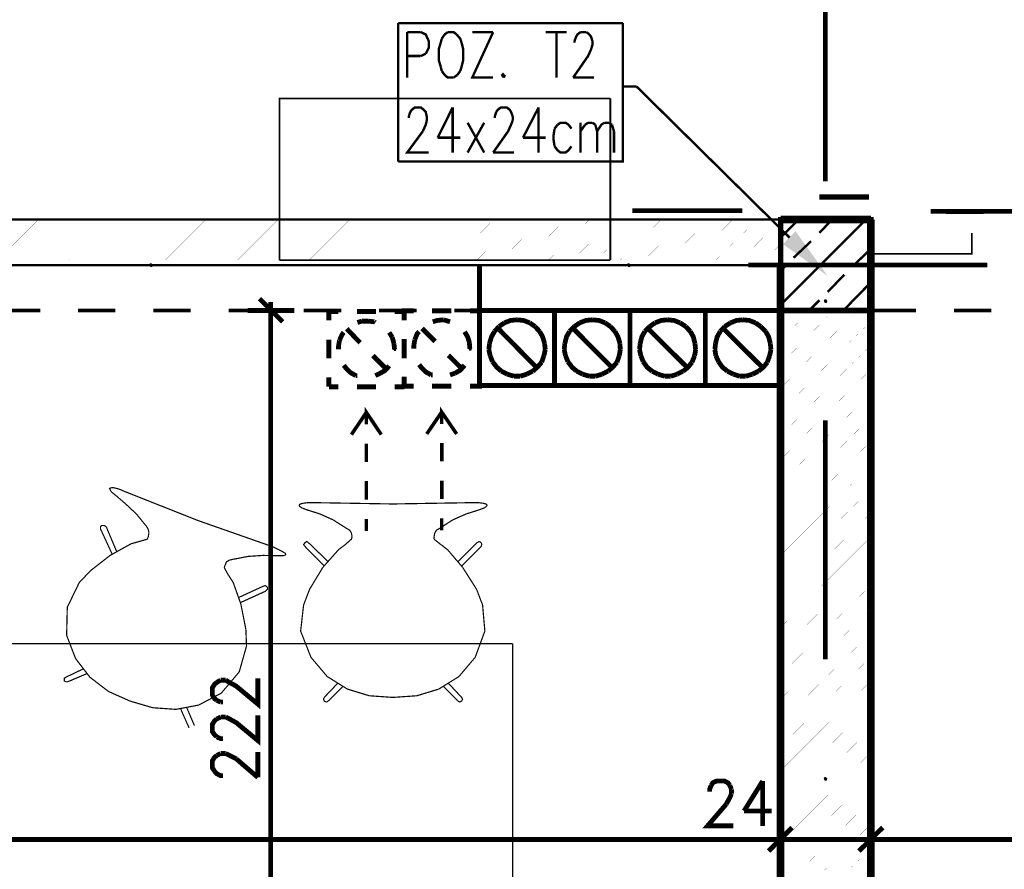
# Model space of a CAD drawing. Header units: millimetres. Extents: x -14047 to 49934, y -21523 to 14989.
# Tile 101 of 201: x 995 to 1256, y 6754 to 6980. Entities that reach past the tile are written whole.
import ezdxf

# ---------------------------------------------------------------- set-up
doc = ezdxf.new("R2010")
doc.units = ezdxf.units.MM
doc.layers.add('H', color=7, linetype='Continuous')
doc.layers.add('P', color=7, linetype='Continuous')

msp = doc.modelspace()

# ---------------------------------------------------------------- hatches: boundary and pattern name
at = {"layer": 'H', "linetype": 'Continuous'}
for points in [[(1209.225, 6911.928), (1197.322, 6920.392), (1200.671, 6923.831)], [(1029.244, 6914.308), (1028.979, 6914.838), (1029.069, 6915.277), (1029.599, 6915.277), (1029.859, 6914.838), (1029.774, 6914.308)], [(1156.227, 6914.308), (1155.962, 6914.838), (1156.052, 6915.277), (1156.582, 6915.277), (1156.842, 6914.838), (1156.757, 6914.308)], [(1208.43, 6904.784), (1208.165, 6905.314), (1208.345, 6905.754), (1208.785, 6905.754), (1209.135, 6905.314), (1208.96, 6904.784)], [(1094.06, 6892.001), (1093.705, 6892.441), (1093.88, 6892.881), (1094.32, 6892.881), (1094.675, 6892.441), (1094.5, 6892.001)], [(1113.988, 6892.086), (1113.723, 6892.616), (1113.898, 6893.055), (1114.343, 6893.055), (1114.693, 6892.616), (1114.518, 6892.086)], [(1208.43, 6777.801), (1208.165, 6778.331), (1208.345, 6778.771), (1208.785, 6778.771), (1209.135, 6778.331), (1208.96, 6777.801)]]:
    msp.add_hatch(color=256, dxfattribs=at).paths.add_polyline_path(points)

# ---------------------------------------------------------------- linework, layer by layer
at = {"layer": 'P'}
for points, const_width in [([(1208.605, 7000.551), (1208.605, 6937.06)], 1.27), ([(1095.115, 6979.124), (1154.817, 6979.124)], 0.635), ([(1154.817, 6979.124), (1154.817, 6942.349), (1095.115, 6942.349)], 0.635), ([(1095.115, 6942.349), (1095.115, 6979.124)], 0.635), ([(1097.495, 6964.661), (1097.495, 6976.744)], 0.635), ([(1097.495, 6976.744), (1101.114, 6976.744)], 0.635), ([(1101.114, 6976.744), (1102.434, 6976.124), (1102.699, 6975.509), (1103.229, 6974.36), (1103.229, 6972.6), (1102.699, 6971.54)], 0.635), ([(1108.254, 6976.744), (1107.464, 6976.124), (1106.669, 6974.979)], 0.635), ([(1110.638, 6976.124), (1109.843, 6976.744), (1108.254, 6976.744)], 0.635), ([(1120.337, 6976.744), (1114.783, 6964.661), (1120.337, 6964.661)], 0.635), ([(1114.783, 6976.744), (1120.337, 6976.744)], 0.635), ([(1134.27, 6976.744), (1139.824, 6976.744)], 0.635), ([(1137.18, 6976.744), (1137.18, 6964.661)], 0.635), ([(1141.939, 6974.36), (1142.384, 6975.509), (1142.734, 6976.124), (1143.529, 6976.744)], 0.635), ([(1143.529, 6976.744), (1145.114, 6976.744)], 0.635), ([(1145.114, 6976.744), (1145.908, 6976.124)], 0.635), ([(1106.404, 6973.92), (1105.874, 6972.155), (1105.874, 6969.335), (1106.404, 6967.57)], 0.635), ([(1106.669, 6974.979), (1106.404, 6973.92)], 0.635), ([(1111.958, 6973.92), (1111.608, 6974.979), (1110.638, 6976.124)], 0.635), ([(1111.958, 6967.57), (1112.398, 6969.335), (1112.398, 6972.155), (1111.958, 6973.92)], 0.635), ([(1145.908, 6976.124), (1146.348, 6975.509), (1146.703, 6974.36), (1146.703, 6973.305), (1146.348, 6972.155), (1145.559, 6970.395), (1141.589, 6964.661)], 0.635), ([(1141.939, 6973.92), (1141.939, 6974.36)], 0.635), ([(1102.699, 6971.54), (1102.434, 6971.01)], 0.635), ([(1101.114, 6970.395), (1097.495, 6970.395)], 0.635), ([(1102.434, 6971.01), (1101.114, 6970.395)], 0.635), ([(1106.404, 6967.57), (1106.669, 6966.426)], 0.635), ([(1106.669, 6966.426), (1107.464, 6965.366), (1108.254, 6964.661), (1109.843, 6964.661)], 0.635), ([(1110.813, 6965.366), (1111.608, 6966.426)], 0.635), ([(1111.608, 6966.426), (1111.958, 6967.57)], 0.635), ([(1123.157, 6965.806), (1122.717, 6965.366), (1123.157, 6964.661)], 0.635), ([(1109.843, 6964.661), (1110.813, 6965.366)], 0.635), ([(1123.157, 6964.661), (1123.511, 6965.366)], 0.635), ([(1141.589, 6964.661), (1147.143, 6964.661)], 0.635), ([(1158.432, 6962.281), (1154.817, 6962.281)], 0.635), ([(1199.081, 6922.157), (1158.432, 6962.281)], 0.635), ([(1151.463, 6959.107), (1063.55, 6959.107), (1063.55, 6916.162)], 0.475), ([(1151.463, 6916.162), (1151.463, 6959.107)], 0.475), ([(1097.94, 6953.902), (1097.94, 6954.342), (1098.29, 6955.492)], 0.635), ([(1098.29, 6955.492), (1098.73, 6956.107), (1099.525, 6956.727), (1101.114, 6956.727), (1101.904, 6956.107)], 0.635), ([(1101.904, 6956.107), (1102.434, 6955.492), (1102.699, 6954.342), (1102.699, 6953.287), (1102.434, 6952.138), (1101.644, 6950.378)], 0.635), ([(1109.578, 6956.727), (1105.609, 6948.698)], 0.635), ([(1109.578, 6956.727), (1109.578, 6944.734)], 0.635), ([(1120.777, 6953.902), (1120.777, 6954.342), (1121.132, 6955.492)], 0.635), ([(1121.132, 6955.492), (1121.572, 6956.107), (1122.367, 6956.727), (1123.951, 6956.727), (1124.746, 6956.107), (1125.096, 6955.492), (1125.541, 6954.342)], 0.635), ([(1132.415, 6956.727), (1128.271, 6948.698)], 0.635), ([(1132.415, 6956.727), (1132.415, 6944.734)], 0.635), ([(1125.541, 6953.287), (1125.096, 6952.138)], 0.635), ([(1125.541, 6954.342), (1125.541, 6953.287)], 0.635), ([(1101.644, 6950.378), (1097.495, 6944.734), (1103.229, 6944.734)], 0.635), ([(1113.548, 6944.734), (1117.957, 6952.667)], 0.635), ([(1117.957, 6944.734), (1113.548, 6952.667)], 0.635), ([(1125.096, 6952.138), (1124.306, 6950.378), (1120.337, 6944.734)], 0.635), ([(1136.65, 6951.083), (1136.385, 6949.318), (1136.385, 6948.173), (1136.65, 6946.408)], 0.635), ([(1137.445, 6952.138), (1136.65, 6951.083)], 0.635), ([(1140.354, 6952.138), (1139.559, 6952.667), (1138.239, 6952.667), (1137.445, 6952.138)], 0.635), ([(1141.149, 6951.083), (1140.354, 6952.138)], 0.635), ([(1143.529, 6944.734), (1143.529, 6952.667)], 0.635), ([(1143.529, 6950.378), (1144.764, 6952.138)], 0.635), ([(1144.764, 6952.138), (1145.559, 6952.667)], 0.635), ([(1145.559, 6952.667), (1146.703, 6952.667)], 0.635), ([(1146.703, 6952.667), (1147.498, 6952.138)], 0.635), ([(1147.498, 6952.138), (1147.938, 6950.378), (1147.938, 6944.734)], 0.635), ([(1147.938, 6950.378), (1149.083, 6952.138), (1149.878, 6952.667)], 0.635), ([(1149.878, 6952.667), (1151.113, 6952.667)], 0.635), ([(1151.113, 6952.667), (1151.908, 6952.138)], 0.635), ([(1151.908, 6952.138), (1152.438, 6950.378)], 0.635), ([(1152.438, 6950.378), (1152.438, 6944.734)], 0.635), ([(1105.609, 6948.698), (1111.608, 6948.698)], 0.635), ([(1128.271, 6948.698), (1134.27, 6948.698)], 0.635), ([(1136.65, 6946.408), (1137.445, 6945.348), (1138.239, 6944.734), (1139.559, 6944.734), (1140.354, 6945.348), (1141.149, 6946.408)], 0.635), ([(1120.337, 6944.734), (1125.891, 6944.734)], 0.635), ([(1220.158, 6932.915), (1207.02, 6932.915)], 1.43), ([(1186.563, 6929.301), (1157.287, 6929.301)], 1.27), ([(1286.56, 6929.126), (1236.561, 6929.126)], 1.27), ([(1220.688, 6926.921), (289.569, 6926.921)], 0.635), ([(988.77, 6916.162), (999.528, 6926.921)], 0.015), ([(995.119, 6916.162), (1005.877, 6926.921)], 0.015), ([(1001.468, 6916.162), (1012.226, 6926.921)], 0.015), ([(1007.817, 6916.162), (1018.576, 6926.921)], 0.015), ([(1014.166, 6916.162), (1024.925, 6926.921)], 0.015), ([(1020.515, 6916.162), (1031.274, 6926.921)], 0.015), ([(1026.864, 6916.162), (1037.623, 6926.921)], 0.015), ([(1033.214, 6916.162), (1043.972, 6926.921)], 0.015), ([(1039.738, 6916.162), (1050.496, 6926.921)], 0.015), ([(1046.087, 6916.162), (1056.845, 6926.921)], 0.015), ([(1052.436, 6916.162), (1063.195, 6926.921)], 0.015), ([(1058.785, 6916.162), (1063.55, 6920.922), (1069.544, 6926.921)], 0.015), ([(1065.134, 6916.162), (1075.893, 6926.921)], 0.015), ([(1071.483, 6916.162), (1082.242, 6926.921)], 0.015), ([(1077.833, 6916.162), (1088.591, 6926.921)], 0.015), ([(1084.182, 6916.162), (1094.94, 6926.921)], 0.015), ([(1090.531, 6916.162), (1101.289, 6926.921)], 0.015), ([(1096.88, 6916.162), (1107.639, 6926.921)], 0.015), ([(1103.229, 6916.162), (1113.988, 6926.921)], 0.015), ([(1109.668, 6916.162), (1120.512, 6926.921)], 0.015), ([(1116.017, 6916.162), (1126.861, 6926.921)], 0.015), ([(1122.367, 6916.162), (1133.21, 6926.921)], 0.015), ([(1128.716, 6916.162), (1139.559, 6926.921)], 0.015), ([(1135.065, 6916.162), (1145.908, 6926.921)], 0.015), ([(1151.463, 6926.126), (1152.258, 6926.921)], 0.015), ([(1151.463, 6919.777), (1158.607, 6926.921)], 0.015), ([(1154.112, 6916.162), (1164.956, 6926.921)], 0.015), ([(1160.462, 6916.162), (1171.305, 6926.921)], 0.015), ([(1166.811, 6916.162), (1177.654, 6926.921)], 0.015), ([(1173.16, 6916.162), (1184.003, 6926.921)], 0.015), ([(1179.509, 6916.162), (1190.532, 6926.921)], 0.015), ([(1220.688, 6926.921), (1196.702, 6926.921)], 2.065), ([(1196.702, 6902.759), (1220.688, 6902.759), (1220.688, 6926.921), (1196.702, 6926.921), (1196.702, 6902.759)], 1.43), ([(1196.702, 6922.157), (1201.466, 6926.921)], 0.635), ([(1196.702, 6904.254), (1219.364, 6926.921)], 0.635), ([(1207.02, 6923.391), (1210.37, 6926.921)], 0.635), ([(1220.688, 6680.714), (1220.688, 6922.776), (1220.688, 6926.921)], 2.065), ([(1240.616, 6928.861), (1250.669, 6928.861)], 0.95), ([(1141.414, 6916.162), (1151.463, 6926.126)], 0.015), ([(1186.033, 6916.162), (1196.702, 6926.741)], 0.015), ([(1247.495, 6923.391), (1247.495, 6917.837), (1220.688, 6917.837), (1220.688, 6919.602)], 0.475), ([(1147.763, 6916.162), (1151.463, 6919.777)], 0.015), ([(1192.382, 6916.162), (1196.702, 6920.392)], 0.015), ([(1200.141, 6916.777), (1204.816, 6921.187)], 0.635), ([(1215.929, 6914.573), (1220.513, 6918.982)], 0.635), ([(1196.702, 6914.838), (313.555, 6914.838)], 0.635), ([(1063.55, 6916.162), (1151.463, 6916.162)], 0.475), ([(1116.722, 6902.669), (1116.722, 6914.838)], 1.27), ([(1251.639, 6914.838), (1188.148, 6914.838)], 1.27), ([(1196.702, 6914.838), (1196.702, 6680.714), (1220.688, 6680.714)], 2.065), ([(1196.702, 6913.073), (1197.936, 6914.573)], 0.635), ([(1209.225, 6907.694), (1213.634, 6912.283)], 0.635), ([(1213.369, 6902.759), (1220.688, 6910.253)], 0.635), ([(1064.429, 6899.76), (1058.255, 6905.934)], 1.27), ([(1067.514, 6902.759), (1055.081, 6902.759)], 1.27), ([(1061.255, 6900.729), (1061.255, 6905.049)], 1.27), ([(1116.722, 6902.759), (1136.65, 6902.759), (1136.65, 6882.827)], 1.27), ([(1116.722, 6882.827), (1116.722, 6902.759)], 1.27), ([(1136.65, 6902.759), (1156.667, 6902.759)], 1.27), ([(1156.667, 6902.759), (1156.667, 6882.827), (1136.65, 6882.827)], 1.27), ([(1136.65, 6882.827), (1136.65, 6902.759)], 1.27), ([(1156.667, 6902.759), (1176.684, 6902.759), (1176.684, 6882.827)], 1.27), ([(1176.684, 6882.827), (1156.667, 6882.827), (1156.667, 6902.759)], 1.27), ([(1176.684, 6902.759), (1196.702, 6902.759), (1196.702, 6882.827)], 1.27), ([(1176.684, 6882.827), (1176.684, 6902.759)], 1.27), ([(1204.286, 6902.759), (1207.02, 6905.489)], 0.635), ([(990.004, 6902.759), (1000.058, 6902.759)], 0.95), ([(1010.022, 6902.759), (1019.985, 6902.759)], 0.95), ([(1030.039, 6902.759), (1040.003, 6902.759)], 0.95), ([(1050.056, 6902.759), (1060.02, 6902.759)], 0.95), ([(1061.255, 6901.964), (1061.255, 6681.684)], 1.27), ([(1069.984, 6902.759), (1080.037, 6902.759)], 0.95), ([(1076.688, 6900.11), (1076.688, 6902.494), (1079.242, 6902.494)], 1.27), ([(1084.182, 6902.494), (1089.206, 6902.494)], 1.27), ([(1090.001, 6902.759), (1100.055, 6902.759)], 0.95), ([(1094.145, 6902.494), (1096.705, 6902.494), (1096.705, 6900.11)], 1.27), ([(1096.705, 6900.29), (1096.705, 6902.669), (1099.26, 6902.669)], 1.27), ([(1104.109, 6902.669), (1109.223, 6902.669)], 1.27), ([(1107.199, 6900.29), (1105.434, 6900.11), (1104.289, 6899.76)], 1.27), ([(1107.199, 6900.29), (1105.434, 6900.11), (1104.289, 6899.76)], 1.27), ([(1108.873, 6899.76), (1107.199, 6900.29)], 1.27), ([(1108.873, 6899.76), (1107.199, 6900.29)], 1.27), ([(1110.018, 6902.759), (1119.982, 6902.759)], 0.95), ([(1114.163, 6902.669), (1116.722, 6902.669)], 1.27), ([(1116.722, 6902.669), (1116.722, 6900.29)], 1.27), ([(1126.686, 6900.29), (1124.921, 6900.11), (1123.337, 6899.495)], 1.27), ([(1126.686, 6900.29), (1124.921, 6900.11), (1123.337, 6899.495)], 1.27), ([(1130.036, 6899.495), (1128.451, 6900.11), (1126.686, 6900.29)], 1.27), ([(1130.036, 6899.495), (1128.451, 6900.11), (1126.686, 6900.29)], 1.27), ([(1130.036, 6902.759), (1139.999, 6902.759)], 0.95), ([(1146.703, 6900.29), (1144.939, 6900.11), (1143.354, 6899.495)], 1.27), ([(1146.703, 6900.29), (1144.939, 6900.11), (1143.354, 6899.495)], 1.27), ([(1150.053, 6899.495), (1148.468, 6900.11), (1146.703, 6900.29)], 1.27), ([(1150.053, 6899.495), (1148.468, 6900.11), (1146.703, 6900.29)], 1.27), ([(1150.053, 6902.759), (1160.017, 6902.759)], 0.95), ([(1166.721, 6900.29), (1164.956, 6900.11), (1163.371, 6899.495)], 1.27), ([(1169.985, 6899.495), (1168.395, 6900.11), (1166.721, 6900.29)], 1.27), ([(1169.985, 6902.759), (1180.034, 6902.759)], 0.95), ([(1186.648, 6900.29), (1184.973, 6900.11), (1183.388, 6899.495)], 1.27), ([(1186.648, 6900.29), (1184.973, 6900.11), (1183.388, 6899.495)], 1.27), ([(1190.003, 6899.495), (1188.413, 6900.11), (1186.648, 6900.29)], 1.27), ([(1190.003, 6899.495), (1188.413, 6900.11), (1186.648, 6900.29)], 1.27), ([(1190.003, 6902.759), (1196.702, 6902.759)], 0.95), ([(1196.702, 6901.344), (1198.291, 6902.759)], 0.015), ([(1196.702, 6894.995), (1204.641, 6902.759)], 0.015), ([(1196.702, 6888.471), (1208.605, 6900.554), (1210.99, 6902.759)], 0.015), ([(1196.702, 6882.122), (1208.605, 6894.205), (1215.399, 6901.079)], 0.015), ([(1215.399, 6901.079), (1217.339, 6902.759)], 0.015), ([(1220.688, 6902.759), (1232.682, 6902.759)], 0.95), ([(1242.735, 6902.759), (1252.699, 6902.759)], 0.95), ([(1081.447, 6897.905), (1084.977, 6894.205)], 1.27), ([(1085.417, 6899.935), (1084.272, 6899.585)], 1.27), ([(1085.417, 6899.935), (1084.272, 6899.585)], 1.27), ([(1087.181, 6899.935), (1085.417, 6899.935)], 1.27), ([(1087.181, 6899.935), (1085.417, 6899.935)], 1.27), ([(1088.766, 6899.76), (1087.181, 6899.935)], 1.27), ([(1088.766, 6899.76), (1087.181, 6899.935)], 1.27), ([(1089.031, 6899.585), (1088.766, 6899.76)], 1.27), ([(1089.031, 6899.585), (1088.766, 6899.76)], 1.27), ([(1101.464, 6897.995), (1104.904, 6894.555)], 1.27), ([(1121.922, 6898.525), (1120.692, 6897.2)], 1.27), ([(1121.922, 6898.525), (1120.692, 6897.2)], 1.27), ([(1131.89, 6887.591), (1121.482, 6898.17)], 1.27), ([(1123.337, 6899.495), (1121.922, 6898.525)], 1.27), ([(1123.337, 6899.495), (1121.922, 6898.525)], 1.27), ([(1131.445, 6898.525), (1130.036, 6899.495)], 1.27), ([(1131.445, 6898.525), (1130.036, 6899.495)], 1.27), ([(1132.68, 6897.2), (1131.445, 6898.525)], 1.27), ([(1132.68, 6897.2), (1131.445, 6898.525)], 1.27), ([(1141.939, 6898.525), (1140.619, 6897.2)], 1.27), ([(1141.939, 6898.525), (1140.619, 6897.2)], 1.27), ([(1151.908, 6887.591), (1141.414, 6898.17)], 1.27), ([(1143.354, 6899.495), (1141.939, 6898.525)], 1.27), ([(1143.354, 6899.495), (1141.939, 6898.525)], 1.27), ([(1151.463, 6898.525), (1150.053, 6899.495)], 1.27), ([(1151.463, 6898.525), (1150.053, 6899.495)], 1.27), ([(1152.698, 6897.2), (1151.463, 6898.525)], 1.27), ([(1152.698, 6897.2), (1151.463, 6898.525)], 1.27), ([(1161.961, 6898.525), (1160.636, 6897.2)], 1.27), ([(1171.925, 6887.591), (1161.251, 6898.17)], 1.27), ([(1163.371, 6899.495), (1161.961, 6898.525)], 1.27), ([(1171.485, 6898.525), (1169.985, 6899.495)], 1.27), ([(1172.715, 6897.2), (1171.485, 6898.525)], 1.27), ([(1181.889, 6898.525), (1180.654, 6897.2)], 1.27), ([(1181.889, 6898.525), (1180.654, 6897.2)], 1.27), ([(1191.942, 6887.591), (1181.269, 6898.17)], 1.27), ([(1183.388, 6899.495), (1181.889, 6898.525)], 1.27), ([(1183.388, 6899.495), (1181.889, 6898.525)], 1.27), ([(1191.412, 6898.525), (1190.003, 6899.495)], 1.27), ([(1191.412, 6898.525), (1190.003, 6899.495)], 1.27), ([(1192.732, 6897.2), (1191.412, 6898.525)], 1.27), ([(1192.732, 6897.2), (1191.412, 6898.525)], 1.27), ([(1215.399, 6894.73), (1220.688, 6899.76)], 0.015), ([(1076.688, 6890.061), (1076.688, 6894.995)], 1.27), ([(1080.652, 6896.935), (1080.212, 6896.41), (1079.507, 6894.82)], 1.27), ([(1080.652, 6896.935), (1080.212, 6896.41), (1079.507, 6894.82)], 1.27), ([(1093.531, 6895.615), (1092.736, 6896.935)], 1.27), ([(1093.531, 6895.615), (1092.736, 6896.935)], 1.27), ([(1093.97, 6894.025), (1093.531, 6895.615)], 1.27), ([(1093.97, 6894.025), (1093.531, 6895.615)], 1.27), ([(1096.705, 6890.236), (1096.705, 6895.175)], 1.27), ([(1096.705, 6894.995), (1096.705, 6890.061)], 1.27), ([(1099.525, 6894.995), (1099.26, 6893.41), (1099.26, 6892.616)], 1.27), ([(1099.525, 6894.995), (1099.26, 6893.41), (1099.26, 6892.616)], 1.27), ([(1100.67, 6897.115), (1100.145, 6896.585), (1099.525, 6894.995)], 1.27), ([(1100.67, 6897.115), (1100.145, 6896.585), (1099.525, 6894.995)], 1.27), ([(1114.163, 6892.616), (1113.988, 6894.38), (1113.548, 6895.79), (1112.753, 6897.115)], 1.27), ([(1114.163, 6892.616), (1113.988, 6894.38), (1113.548, 6895.79), (1112.753, 6897.115)], 1.27), ([(1116.722, 6895.175), (1116.722, 6890.236)], 1.27), ([(1120.692, 6897.2), (1119.897, 6895.79), (1119.367, 6894.025)], 1.27), ([(1120.692, 6897.2), (1119.897, 6895.79), (1119.367, 6894.025)], 1.27), ([(1134.005, 6894.025), (1133.475, 6895.79), (1132.68, 6897.2)], 1.27), ([(1134.005, 6894.025), (1133.475, 6895.79), (1132.68, 6897.2)], 1.27), ([(1140.619, 6897.2), (1139.824, 6895.79), (1139.384, 6894.025)], 1.27), ([(1140.619, 6897.2), (1139.824, 6895.79), (1139.384, 6894.025)], 1.27), ([(1154.022, 6894.025), (1153.492, 6895.79), (1152.698, 6897.2)], 1.27), ([(1154.022, 6894.025), (1153.492, 6895.79), (1152.698, 6897.2)], 1.27), ([(1160.636, 6897.2), (1159.842, 6895.79), (1159.402, 6894.025)], 1.27), ([(1173.95, 6894.025), (1173.51, 6895.79), (1172.715, 6897.2)], 1.27), ([(1180.654, 6897.2), (1179.859, 6895.79), (1179.419, 6894.025)], 1.27), ([(1180.654, 6897.2), (1179.859, 6895.79), (1179.419, 6894.025)], 1.27), ([(1193.967, 6894.025), (1193.527, 6895.79), (1192.732, 6897.2)], 1.27), ([(1193.967, 6894.025), (1193.527, 6895.79), (1192.732, 6897.2)], 1.27), ([(1079.507, 6894.82), (1079.242, 6893.235), (1079.242, 6892.441)], 1.27), ([(1079.507, 6894.82), (1079.242, 6893.235), (1079.242, 6892.441)], 1.27), ([(1094.145, 6892.441), (1093.97, 6894.025)], 1.27), ([(1094.145, 6892.441), (1093.97, 6894.025)], 1.27), ([(1119.367, 6894.025), (1119.192, 6892.351)], 1.27), ([(1119.367, 6894.025), (1119.192, 6892.351)], 1.27), ([(1119.192, 6892.351), (1119.542, 6890.766)], 1.27), ([(1119.192, 6892.351), (1119.542, 6890.766)], 1.27), ([(1133.83, 6890.766), (1134.18, 6892.351)], 1.27), ([(1133.83, 6890.766), (1134.18, 6892.351)], 1.27), ([(1134.18, 6892.351), (1134.005, 6894.025)], 1.27), ([(1134.18, 6892.351), (1134.005, 6894.025)], 1.27), ([(1139.384, 6894.025), (1139.209, 6892.351)], 1.27), ([(1139.384, 6894.025), (1139.209, 6892.351)], 1.27), ([(1139.209, 6892.351), (1139.559, 6890.766)], 1.27), ([(1139.209, 6892.351), (1139.559, 6890.766)], 1.27), ([(1153.847, 6890.766), (1154.112, 6892.351)], 1.27), ([(1153.847, 6890.766), (1154.112, 6892.351)], 1.27), ([(1154.112, 6892.351), (1154.022, 6894.025)], 1.27), ([(1154.112, 6892.351), (1154.022, 6894.025)], 1.27), ([(1159.402, 6894.025), (1159.227, 6892.351)], 1.27), ([(1159.227, 6892.351), (1159.577, 6890.766)], 1.27), ([(1173.865, 6890.766), (1174.13, 6892.351)], 1.27), ([(1174.13, 6892.351), (1173.95, 6894.025)], 1.27), ([(1179.419, 6894.025), (1179.244, 6892.351)], 1.27), ([(1179.419, 6894.025), (1179.244, 6892.351)], 1.27), ([(1179.244, 6892.351), (1179.509, 6890.766)], 1.27), ([(1179.244, 6892.351), (1179.509, 6890.766)], 1.27), ([(1193.792, 6890.766), (1194.147, 6892.351)], 1.27), ([(1193.792, 6890.766), (1194.147, 6892.351)], 1.27), ([(1194.147, 6892.351), (1193.967, 6894.025)], 1.27), ([(1194.147, 6892.351), (1193.967, 6894.025)], 1.27), ([(1196.702, 6875.773), (1208.605, 6887.856), (1215.399, 6894.73)], 0.015), ([(1215.399, 6888.381), (1220.688, 6893.41)], 0.015), ([(1088.416, 6890.766), (1091.941, 6887.236)], 1.27), ([(1108.434, 6890.851), (1111.958, 6887.411)], 1.27), ([(1119.542, 6890.766), (1120.162, 6889.176)], 1.27), ([(1119.542, 6890.766), (1120.162, 6889.176)], 1.27), ([(1133.21, 6889.001), (1133.83, 6890.766)], 1.27), ([(1133.21, 6889.001), (1133.83, 6890.766)], 1.27), ([(1139.559, 6890.766), (1140.179, 6889.176)], 1.27), ([(1139.559, 6890.766), (1140.179, 6889.176)], 1.27), ([(1153.227, 6889.001), (1153.847, 6890.766)], 1.27), ([(1153.227, 6889.001), (1153.847, 6890.766)], 1.27), ([(1159.577, 6890.766), (1160.197, 6889.176)], 1.27), ([(1173.16, 6889.001), (1173.865, 6890.766)], 1.27), ([(1179.509, 6890.766), (1180.214, 6889.176)], 1.27), ([(1179.509, 6890.766), (1180.214, 6889.176)], 1.27), ([(1193.177, 6889.001), (1193.792, 6890.766)], 1.27), ([(1193.177, 6889.001), (1193.792, 6890.766)], 1.27), ([(1080.652, 6888.206), (1081.272, 6887.411), (1082.417, 6886.266), (1083.827, 6885.472)], 1.27), ([(1080.652, 6888.206), (1081.272, 6887.411), (1082.417, 6886.266), (1083.827, 6885.472)], 1.27), ([(1089.031, 6885.472), (1090.176, 6886.001), (1091.591, 6886.796), (1092.736, 6888.031)], 1.27), ([(1089.031, 6885.472), (1090.176, 6886.001), (1091.591, 6886.796), (1092.736, 6888.031)], 1.27), ([(1100.67, 6888.381), (1101.289, 6887.591), (1102.434, 6886.441), (1103.844, 6885.651)], 1.27), ([(1100.67, 6888.381), (1101.289, 6887.591), (1102.434, 6886.441), (1103.844, 6885.651)], 1.27), ([(1110.193, 6886.091), (1111.608, 6886.886), (1112.753, 6888.206)], 1.27), ([(1110.193, 6886.091), (1111.608, 6886.886), (1112.753, 6888.206)], 1.27), ([(1120.162, 6889.176), (1121.307, 6887.676), (1122.542, 6886.621)], 1.27), ([(1120.162, 6889.176), (1121.307, 6887.676), (1122.542, 6886.621)], 1.27), ([(1130.83, 6886.621), (1132.065, 6887.676), (1133.21, 6889.001)], 1.27), ([(1130.83, 6886.621), (1132.065, 6887.676), (1133.21, 6889.001)], 1.27), ([(1140.179, 6889.176), (1141.324, 6887.676), (1142.559, 6886.621)], 1.27), ([(1140.179, 6889.176), (1141.324, 6887.676), (1142.559, 6886.621)], 1.27), ([(1150.848, 6886.621), (1152.083, 6887.676), (1153.227, 6889.001)], 1.27), ([(1150.848, 6886.621), (1152.083, 6887.676), (1153.227, 6889.001)], 1.27), ([(1160.197, 6889.176), (1161.251, 6887.676), (1162.576, 6886.621)], 1.27), ([(1170.775, 6886.621), (1172.1, 6887.676), (1173.16, 6889.001)], 1.27), ([(1180.214, 6889.176), (1181.269, 6887.676), (1182.594, 6886.621)], 1.27), ([(1180.214, 6889.176), (1181.269, 6887.676), (1182.594, 6886.621)], 1.27), ([(1190.792, 6886.621), (1192.117, 6887.676), (1193.177, 6889.001)], 1.27), ([(1190.792, 6886.621), (1192.117, 6887.676), (1193.177, 6889.001)], 1.27), ([(1196.702, 6869.424), (1208.605, 6881.507), (1215.399, 6888.381)], 0.015), ([(1076.688, 6882.477), (1076.688, 6885.032)], 1.27), ([(1083.827, 6885.472), (1084.272, 6885.472)], 1.27), ([(1083.827, 6885.472), (1084.272, 6885.472)], 1.27), ([(1096.705, 6882.652), (1096.705, 6885.207)], 1.27), ([(1096.705, 6885.032), (1096.705, 6882.477)], 1.27), ([(1103.844, 6885.651), (1104.289, 6885.651)], 1.27), ([(1103.844, 6885.651), (1104.289, 6885.651)], 1.27), ([(1108.873, 6885.651), (1110.193, 6886.091)], 1.27), ([(1108.873, 6885.651), (1110.193, 6886.091)], 1.27), ([(1116.722, 6885.207), (1116.722, 6882.652), (1114.163, 6882.652)], 1.27), ([(1122.542, 6886.621), (1124.126, 6885.826)], 1.27), ([(1122.542, 6886.621), (1124.126, 6885.826)], 1.27), ([(1124.126, 6885.826), (1125.891, 6885.297)], 1.27), ([(1124.126, 6885.826), (1125.891, 6885.297)], 1.27), ([(1125.891, 6885.297), (1127.481, 6885.297)], 1.27), ([(1125.891, 6885.297), (1127.481, 6885.297)], 1.27), ([(1127.481, 6885.297), (1129.241, 6885.826)], 1.27), ([(1127.481, 6885.297), (1129.241, 6885.826)], 1.27), ([(1129.241, 6885.826), (1130.83, 6886.621)], 1.27), ([(1129.241, 6885.826), (1130.83, 6886.621)], 1.27), ([(1142.559, 6886.621), (1144.144, 6885.826)], 1.27), ([(1142.559, 6886.621), (1144.144, 6885.826)], 1.27), ([(1144.144, 6885.826), (1145.908, 6885.297)], 1.27), ([(1144.144, 6885.826), (1145.908, 6885.297)], 1.27), ([(1145.908, 6885.297), (1147.498, 6885.297)], 1.27), ([(1145.908, 6885.297), (1147.498, 6885.297)], 1.27), ([(1147.498, 6885.297), (1149.263, 6885.826)], 1.27), ([(1147.498, 6885.297), (1149.263, 6885.826)], 1.27), ([(1149.263, 6885.826), (1150.848, 6886.621)], 1.27), ([(1149.263, 6885.826), (1150.848, 6886.621)], 1.27), ([(1162.576, 6886.621), (1164.161, 6885.826)], 1.27), ([(1164.161, 6885.826), (1165.926, 6885.297)], 1.27), ([(1165.926, 6885.297), (1167.516, 6885.297)], 1.27), ([(1167.516, 6885.297), (1169.19, 6885.826)], 1.27), ([(1169.19, 6885.826), (1170.775, 6886.621)], 1.27), ([(1182.594, 6886.621), (1184.183, 6885.826)], 1.27), ([(1182.594, 6886.621), (1184.183, 6885.826)], 1.27), ([(1184.183, 6885.826), (1185.858, 6885.297)], 1.27), ([(1184.183, 6885.826), (1185.858, 6885.297)], 1.27), ([(1185.858, 6885.297), (1187.443, 6885.297)], 1.27), ([(1185.858, 6885.297), (1187.443, 6885.297)], 1.27), ([(1187.443, 6885.297), (1189.208, 6885.826)], 1.27), ([(1187.443, 6885.297), (1189.208, 6885.826)], 1.27), ([(1189.208, 6885.826), (1190.792, 6886.621)], 1.27), ([(1189.208, 6885.826), (1190.792, 6886.621)], 1.27), ([(1215.399, 6881.857), (1220.688, 6887.061)], 0.015), ([(1079.242, 6882.477), (1076.688, 6882.477)], 1.27), ([(1089.206, 6882.477), (1084.182, 6882.477)], 1.27), ([(1096.705, 6882.477), (1094.145, 6882.477)], 1.27), ([(1099.26, 6882.652), (1096.705, 6882.652)], 1.27), ([(1109.223, 6882.652), (1104.109, 6882.652)], 1.27), ([(1136.65, 6882.827), (1116.722, 6882.827)], 1.27), ([(1196.702, 6882.827), (1176.684, 6882.827)], 1.27), ([(1196.702, 6863.075), (1208.605, 6875.158), (1215.399, 6881.857)], 0.015), ([(1215.399, 6875.508), (1220.688, 6880.712)], 0.015), ([(1086.651, 6872.508), (1086.651, 6875.683), (1090.621, 6869.779)], 0.95), ([(1106.669, 6872.598), (1106.669, 6875.773), (1110.638, 6869.954)], 0.95), ([(1086.651, 6875.683), (1082.682, 6869.779)], 0.95), ([(1106.669, 6875.773), (1102.699, 6869.954)], 0.95), ([(1196.702, 6856.725), (1208.605, 6868.809), (1215.399, 6875.508)], 0.015), ([(1208.605, 6873.568), (1208.605, 6810.077)], 1.27), ([(1215.399, 6869.159), (1220.688, 6874.363)], 0.015), ([(1086.651, 6862.46), (1086.651, 6867.394)], 0.95), ([(1106.669, 6862.635), (1106.669, 6867.574)], 0.955), ([(1196.702, 6850.376), (1208.605, 6862.28), (1215.399, 6869.159)], 0.015), ([(1215.399, 6862.81), (1220.688, 6868.014)], 0.015), ([(1196.702, 6844.027), (1208.605, 6855.93), (1215.399, 6862.81)], 0.015), ([(1215.399, 6856.46), (1220.688, 6861.665)], 0.015), ([(1086.651, 6852.491), (1086.651, 6857.43)], 0.95), ([(1106.669, 6852.671), (1106.669, 6857.52)], 0.955), ([(1196.702, 6837.678), (1208.605, 6849.581), (1215.399, 6856.46)], 0.015), ([(1018.926, 6855.666), (1018.396, 6855.491), (1018.576, 6855.141), (1018.926, 6854.521), (1020.16, 6853.551), (1022.72, 6851.346)], 0.315), ([(1020.955, 6855.316), (1019.545, 6855.666), (1018.926, 6855.666)], 0.32), ([(1022.365, 6854.696), (1020.955, 6855.316)], 0.315), ([(1041.942, 6846.937), (1022.365, 6854.696)], 0.315), ([(1215.399, 6850.111), (1220.688, 6855.316)], 0.015), ([(1022.72, 6851.346), (1025.54, 6848.701)], 0.32), ([(1069.719, 6851.521), (1069.104, 6851.346), (1068.749, 6851.081)], 0.32), ([(1068.749, 6851.081), (1068.924, 6850.731)], 0.315), ([(1071.129, 6851.701), (1069.719, 6851.521)], 0.315), ([(1072.718, 6851.701), (1071.129, 6851.701)], 0.32), ([(1093.705, 6851.346), (1072.718, 6851.701)], 0.315), ([(1093.705, 6851.346), (1114.783, 6851.701)], 0.32), ([(1114.783, 6851.701), (1116.367, 6851.701), (1117.777, 6851.521)], 0.315), ([(1117.777, 6851.521), (1118.397, 6851.346), (1118.747, 6851.081)], 0.32), ([(1118.747, 6851.081), (1118.572, 6850.731)], 0.315), ([(1025.54, 6848.701), (1028.274, 6845.352)], 0.315), ([(1068.924, 6850.731), (1069.544, 6850.286), (1070.954, 6849.761)], 0.32), ([(1070.954, 6849.761), (1074.303, 6848.701)], 0.315), ([(1074.303, 6848.701), (1077.833, 6847.112), (1081.447, 6844.822), (1082.242, 6844.382), (1082.682, 6843.587)], 0.32), ([(1113.193, 6848.701), (1109.578, 6847.112), (1106.049, 6844.822), (1105.259, 6844.382), (1104.819, 6843.587)], 0.32), ([(1116.542, 6849.761), (1113.193, 6848.701)], 0.315), ([(1118.572, 6850.731), (1117.957, 6850.286), (1116.542, 6849.761)], 0.32), ([(1196.702, 6831.329), (1208.605, 6843.232), (1215.399, 6850.111)], 0.015), ([(1217.779, 6846.142), (1220.688, 6848.966)], 0.015), ([(1017.516, 6845.352), (1016.986, 6845.617), (1016.371, 6845.617), (1016.016, 6845.352), (1016.016, 6844.732)], 0.32), ([(1041.942, 6846.937), (1061.785, 6839.973)], 0.315), ([(1086.651, 6844.202), (1086.651, 6847.377)], 0.95), ([(1106.669, 6844.382), (1106.669, 6847.557)], 0.95), ([(1196.702, 6824.98), (1208.605, 6836.883), (1217.779, 6846.142)], 0.015), ([(1016.016, 6844.732), (1019.106, 6838.033)], 0.32), ([(1017.516, 6845.352), (1020.335, 6838.648)], 0.32), ([(1028.274, 6845.352), (1028.714, 6844.557)], 0.32), ([(1028.889, 6843.762), (1028.714, 6842.617)], 0.32), ([(1028.714, 6844.557), (1028.889, 6843.762)], 0.315), ([(1082.682, 6843.587), (1082.857, 6842.617)], 0.315), ([(1104.819, 6843.587), (1104.639, 6842.617), (1104.639, 6841.997)], 0.315), ([(1026.335, 6841.382), (1024.13, 6840.763), (1018.576, 6837.678), (1013.371, 6833.623)], 0.32), ([(1028.714, 6842.617), (1028.449, 6841.997), (1026.335, 6841.382)], 0.315), ([(1071.309, 6841.027), (1070.779, 6841.382), (1070.339, 6841.027), (1069.984, 6840.588), (1070.339, 6840.058)], 0.32), ([(1071.309, 6841.027), (1076.508, 6836.003)], 0.315), ([(1082.857, 6842.617), (1082.682, 6841.997), (1081.097, 6840.588), (1079.242, 6839.178)], 0.32), ([(1104.639, 6841.997), (1106.404, 6840.588), (1108.254, 6839.178)], 0.32), ([(1116.017, 6841.027), (1110.988, 6836.003)], 0.32), ([(1116.017, 6841.027), (1116.722, 6841.382)], 0.315), ([(1116.722, 6841.382), (1117.162, 6841.027)], 0.32), ([(1117.162, 6841.027), (1117.337, 6840.588), (1117.162, 6840.058)], 0.315), ([(1196.702, 6818.541), (1208.605, 6830.534), (1220.688, 6842.617)], 0.015), ([(1061.785, 6839.973), (1063.195, 6839.268), (1064.429, 6838.648), (1065.134, 6838.208), (1065.224, 6837.853), (1064.959, 6837.678)], 0.315), ([(1070.339, 6840.058), (1075.453, 6834.858)], 0.315), ([(1079.242, 6839.178), (1075.098, 6834.503)], 0.315), ([(1108.254, 6839.178), (1112.223, 6834.503)], 0.315), ([(1117.162, 6840.058), (1111.958, 6834.858)], 0.315), ([(1050.321, 6836.443), (1049.526, 6836.003), (1049.086, 6835.033), (1048.907, 6834.413)], 0.32), ([(1051.111, 6836.618), (1050.321, 6836.443)], 0.315), ([(1064.959, 6837.678), (1064.339, 6837.588), (1062.755, 6837.588), (1059.225, 6837.678), (1055.256, 6837.413), (1051.111, 6836.618)], 0.32), ([(1196.702, 6812.191), (1208.605, 6824.185), (1220.688, 6836.268)], 0.015), ([(1013.371, 6833.623), (1010.372, 6830.449)], 0.315), ([(1048.907, 6834.413), (1049.876, 6832.654)], 0.315), ([(1049.876, 6832.654), (1051.291, 6830.449), (1053.316, 6824.715), (1054.641, 6818.016), (1054.816, 6813.606), (1052.876, 6806.727)], 0.32), ([(1075.098, 6834.503), (1071.573, 6828.684)], 0.32), ([(1112.223, 6834.503), (1115.928, 6828.684)], 0.32), ([(1010.372, 6830.449), (1007.197, 6823.92), (1007.022, 6816.426), (1009.402, 6810.252), (1013.196, 6805.317), (1018.131, 6801.523)], 0.32), ([(1059.225, 6829.479), (1052.701, 6826.479)], 0.315), ([(1059.845, 6828.154), (1053.231, 6825.155)], 0.32), ([(1059.225, 6829.479), (1059.845, 6829.654), (1060.375, 6829.124), (1060.375, 6828.684), (1059.845, 6828.154)], 0.32), ([(1071.573, 6828.684), (1069.984, 6824.54), (1069.189, 6817.571), (1071.923, 6810.607), (1076.248, 6805.492), (1081.622, 6802.143)], 0.315), ([(1115.928, 6828.684), (1117.517, 6824.54)], 0.315), ([(1196.702, 6805.842), (1208.605, 6817.836), (1220.688, 6829.744)], 0.015), ([(1117.517, 6824.54), (1118.132, 6817.571), (1115.573, 6810.607)], 0.32), ([(1196.702, 6799.493), (1208.605, 6811.486), (1220.688, 6823.395)], 0.015), ([(1196.702, 6793.144), (1208.605, 6805.137), (1220.688, 6817.046)], 0.015), ([(1125.541, 6814.221), (852.703, 6814.221)], 0.32), ([(1125.541, 6734.242), (1125.541, 6814.221)], 0.32), ([(1115.573, 6810.607), (1111.253, 6805.492), (1105.874, 6802.143)], 0.315), ([(1196.702, 6786.795), (1208.605, 6798.788), (1220.688, 6810.697)], 0.015), ([(1011.432, 6807.522), (1006.847, 6805.317)], 0.32), ([(1052.876, 6806.727), (1048.117, 6801.083), (1042.117, 6797.908), (1036.033, 6796.763), (1029.859, 6797.203)], 0.315), ([(1006.847, 6805.317), (1006.407, 6805.052), (1006.407, 6804.347), (1006.847, 6804.082)], 0.32), ([(1006.847, 6804.082), (1007.287, 6804.082)], 0.315), ([(1012.046, 6806.107), (1007.287, 6804.082)], 0.32), ([(1012.401, 6806.287), (1012.046, 6806.107)], 0.315), ([(1046.882, 6799.143), (1046.352, 6799.583), (1045.732, 6800.553), (1045.732, 6802.493), (1046.352, 6803.463), (1046.882, 6803.902)], 1.27), ([(1046.882, 6803.902), (1047.937, 6804.522)], 1.27), ([(1047.937, 6804.522), (1049.261, 6804.522)], 1.27), ([(1049.261, 6804.522), (1050.321, 6803.902), (1052.081, 6802.933), (1057.815, 6798.173), (1057.815, 6805.052)], 1.27), ([(1196.702, 6780.446), (1208.605, 6792.354), (1220.688, 6804.347)], 0.015), ([(1023.865, 6798.968), (1018.131, 6801.523)], 0.315), ([(1079.067, 6803.727), (1075.453, 6799.938)], 0.32), ([(1080.212, 6802.668), (1076.508, 6798.968)], 0.315), ([(1080.477, 6802.933), (1080.212, 6802.668)], 0.32), ([(1081.622, 6802.143), (1087.446, 6800.378)], 0.32), ([(1105.874, 6802.143), (1100.055, 6800.378)], 0.32), ([(1107.019, 6802.933), (1107.284, 6802.668)], 0.32), ([(1107.284, 6802.668), (1110.988, 6798.968)], 0.315), ([(1108.434, 6803.727), (1111.958, 6799.938)], 0.32), ([(1023.865, 6798.968), (1029.859, 6797.203)], 0.315), ([(1047.937, 6798.703), (1046.882, 6799.143)], 1.27), ([(1048.557, 6798.703), (1047.937, 6798.703)], 1.27), ([(1075.453, 6799.938), (1075.273, 6799.493), (1075.453, 6798.968), (1076.068, 6798.703)], 0.315), ([(1076.068, 6798.703), (1076.508, 6798.968)], 0.32), ([(1093.705, 6799.938), (1087.446, 6800.378)], 0.315), ([(1093.705, 6799.938), (1100.055, 6800.378)], 0.315), ([(1111.958, 6799.938), (1112.223, 6799.493), (1111.958, 6798.968), (1111.428, 6798.703), (1110.988, 6798.968)], 0.32), ([(1037.358, 6796.938), (1037.443, 6796.583)], 0.315), ([(1037.443, 6796.583), (1039.563, 6791.824)], 0.32), ([(1038.943, 6797.203), (1040.973, 6792.439)], 0.32), ([(1196.702, 6774.096), (1208.605, 6786.005), (1220.688, 6797.998)], 0.015), ([(1046.882, 6789.444), (1046.352, 6789.969), (1045.732, 6790.854), (1045.732, 6792.794), (1046.352, 6793.764), (1046.882, 6794.204)], 1.27), ([(1046.882, 6794.204), (1047.937, 6794.734)], 1.27), ([(1047.937, 6794.734), (1049.261, 6794.734)], 1.27), ([(1049.261, 6794.734), (1050.321, 6794.204), (1052.081, 6793.234), (1057.815, 6788.475), (1057.815, 6795.174)], 1.27), ([(1196.702, 6767.747), (1208.605, 6779.656), (1220.688, 6791.649)], 0.015), ([(1048.557, 6788.999), (1047.937, 6788.999), (1046.882, 6789.444)], 1.27), ([(1046.882, 6784.505), (1047.937, 6785.035)], 1.27), ([(1047.937, 6785.035), (1049.261, 6785.035)], 1.27), ([(1049.261, 6785.035), (1050.321, 6784.505), (1052.081, 6783.62)], 1.27), ([(1057.815, 6778.686), (1057.815, 6785.475)], 1.27), ([(1046.352, 6780.271), (1045.732, 6781.241), (1045.732, 6783.095), (1046.352, 6784.065), (1046.882, 6784.505)], 1.27), ([(1052.081, 6783.62), (1057.815, 6778.686)], 1.27), ([(1196.702, 6761.398), (1208.605, 6773.307), (1220.688, 6785.3)], 0.015), ([(1048.557, 6779.126), (1047.937, 6779.126), (1046.882, 6779.656), (1046.352, 6780.271)], 1.27), ([(1178.274, 6776.566), (1178.714, 6777.271), (1179.684, 6777.716), (1181.799, 6777.716), (1182.684, 6777.271), (1183.208, 6776.566)], 1.27), ([(1191.942, 6777.716), (1187.003, 6769.777)], 1.27), ([(1191.942, 6777.716), (1191.942, 6765.808)], 1.27), ([(1196.702, 6755.049), (1208.605, 6766.957), (1220.688, 6778.951)], 0.015), ([(1177.834, 6774.891), (1177.834, 6775.511), (1178.274, 6776.566)], 1.27), ([(1183.208, 6776.566), (1183.653, 6775.511)], 1.27), ([(1183.653, 6775.511), (1183.653, 6774.361)], 1.27), ([(1183.653, 6774.361), (1183.208, 6773.307), (1182.239, 6771.542)], 1.27), ([(1196.702, 6748.525), (1208.605, 6760.608), (1220.688, 6772.602)], 0.015), ([(1182.239, 6771.542), (1177.304, 6765.808), (1184.183, 6765.808)], 1.27), ([(1187.003, 6769.777), (1194.322, 6769.777)], 1.27), ([(1196.702, 6768.367), (1196.702, 6755.934)], 1.27), ([(1196.702, 6755.934), (1196.702, 6768.367)], 1.27), ([(1220.688, 6768.367), (1220.688, 6755.934)], 1.27), ([(1220.688, 6755.934), (1220.688, 6768.367)], 1.27), ([(1199.701, 6765.368), (1193.527, 6759.109)], 1.27), ([(1193.527, 6759.109), (1199.701, 6765.368)], 1.27), ([(1196.702, 6742.176), (1208.605, 6754.259), (1220.688, 6766.253)], 0.015), ([(1223.863, 6765.368), (1217.514, 6759.109)], 1.27), ([(1217.514, 6759.109), (1223.863, 6765.368)], 1.27), ([(1195.732, 6762.193), (314.435, 6762.193)], 1.27), ([(1198.906, 6762.193), (1194.497, 6762.193)], 1.27), ([(1194.497, 6762.193), (1198.906, 6762.193)], 1.27), ([(1219.719, 6762.193), (1197.497, 6762.193)], 1.27), ([(1222.893, 6762.193), (1218.394, 6762.193)], 1.27), ([(1218.394, 6762.193), (1222.893, 6762.193)], 1.27), ([(1469.715, 6762.193), (1221.568, 6762.193)], 1.27), ([(1245.38, 6762.193), (1251.109, 6762.018), (1256.844, 6762.458), (1262.398, 6763.253)], 0.475), ([(1218.924, 6758.049), (1220.688, 6759.813)], 0.015), ([(1208.605, 6747.91), (1215.399, 6754.699), (1218.924, 6758.049)], 0.015)]:
    msp.add_lwpolyline(points, dxfattribs=dict(at, const_width=const_width))

doc.saveas('drawing.dxf')
